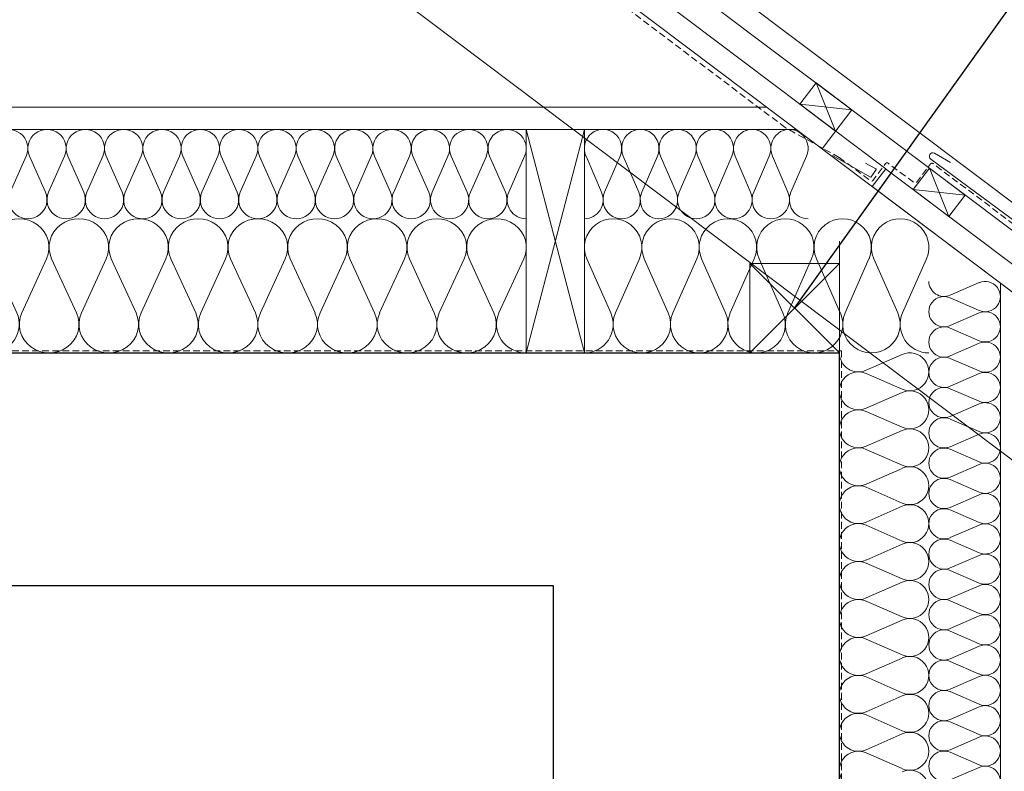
# Model space of a CAD drawing. Extents: x -613240 to -325500, y -25863 to 152403.
# Tile 107 of 254: x -381098 to -379998, y -3738 to -2897. Entities that reach past the tile are written whole.
import ezdxf

# ---------------------------------------------------------------- set-up
doc = ezdxf.new("R2010")
doc.units = 0
doc.header["$MEASUREMENT"] = 0
doc.linetypes.add('HIDDEN', pattern=[11.25, 7.5, -3.75])
for name, color, linetype, lineweight in [('0_Nr_Pióra__21', 7, 'Continuous', 9), ('0_Nr_Pióra__5', 7, 'Continuous', 13), ('ARCH dach_Nr_Pióra__5', 7, 'Continuous', 13), ('Arch dachowki_Nr_Pióra__21', 7, 'Continuous', 9), ('Arch dachy_Nr_Pióra__5', 7, 'Continuous', 13), ('Arch konstrukcja dachu_Nr_Pióra__21_Nr_Pióra__21', 7, 'Continuous', 9), ('Arch stropy_Nr_Pióra__21', 7, 'Continuous', 9), ('Arch stropy_Nr_Pióra__41', 7, 'Continuous', 15), ('INWENT KONST. DREWNIANA_Nr_Pióra__21', 7, 'Continuous', 9), ('INWENT OPISY_Nr_Pióra__21', 7, 'Continuous', 9), ('INWENT WYMIARY_Nr_Pióra__21', 7, 'Continuous', 9), ('INWENT.ŚCIANY_Nr_Pióra__1', 7, 'Continuous', 25), ('Istniejące schody_Nr_Pióra__21', 7, 'Continuous', 9)]:
    doc.layers.add(name, color=color, linetype=linetype, lineweight=lineweight)
doc.layers.add('Arch ocieplenie', color=7, linetype='Continuous')
doc.layers.add('INWENT WYMIARY', color=7, linetype='Continuous')
doc.layers.add('Arch ocieplenie_Nr_Pióra__4', color=7, linetype='Continuous', lineweight=13, true_color=0x029e21)
doc.styles.add('GENERATED_STYLE_1', font='txt')
doc.dimstyles.new('GENERATED_STYLE__4', dxfattribs={"dimtxt": 160.000002, "dimasz": 91.2, "dimexe": 0.18, "dimexo": 0, "dimgap": 0.09, "dimtad": 1, "dimdec": 0, "dimlfac": 0.1, "dimzin": 0, "dimdsep": 46, "dimtxsty": 'GENERATED_STYLE_1', "dimblk": 'ARROWHEAD_2', "dimblk1": 'ARROWHEAD_2', "dimblk2": 'ARROWHEAD_2', "dimcen": 0.09, "dimclrd": 7, "dimclre": 7, "dimclrt": 7, "dimazin": 0, "dimtfac": 1, "dimtdec": 4, "dimtmove": 2, "dimatfit": 3, "dimfxl": 0, "dimtolj": 1, "dimtzin": 0, "dimarcsym": 0})
doc.dimstyles.new('GENERATED_STYLE__6', dxfattribs={"dimtxt": 160.000002, "dimasz": 110.144928, "dimexe": 0.18, "dimexo": 40, "dimgap": 0.09, "dimtad": 1, "dimtih": 1, "dimtoh": 1, "dimdec": 0, "dimzin": 0, "dimdsep": 46, "dimtxsty": 'GENERATED_STYLE_1', "dimblk": 'ARROWHEAD_5', "dimblk1": 'ARROWHEAD_5', "dimblk2": 'ARROWHEAD_5', "dimcen": 0.09, "dimclrd": 7, "dimclre": 7, "dimclrt": 7, "dimazin": 0, "dimtfac": 1, "dimtdec": 4, "dimtmove": 0, "dimatfit": 3, "dimfxl": 0, "dimtolj": 1, "dimtzin": 0, "dimarcsym": 0})
doc.dimstyles.new('GENERATED_STYLE__8', dxfattribs={"dimtxt": 0.18, "dimasz": 182.4, "dimexe": 0.18, "dimexo": 0.0625, "dimgap": 0.09, "dimtad": 0, "dimtih": 1, "dimtoh": 1, "dimdec": 4, "dimzin": 0, "dimdsep": 46, "dimcen": 0.09, "dimadec": 0, "dimazin": 0, "dimtfac": 1, "dimtdec": 4, "dimtmove": 0, "dimatfit": 3, "dimldrblk": 'ARROWHEAD_5', "dimfxl": 0, "dimtolj": 1, "dimtzin": 0, "dimarcsym": 0})

# ---------------------------------------------------------------- blocks, each defined once
blk = doc.blocks.new('Izolacja cieplna 14_66', base_point=(-380182.2, -3269.6))
at = {"layer": 'Arch ocieplenie_Nr_Pióra__4', "linetype": 'Continuous'}
for p, q in [((-380112, -3271.4), (-380152.4, -3289)), ((-380152.4, -3292.6), (-380112, -3310.3)), ((-380112, -3313.8), (-380152.4, -3331.5)), ((-380152.4, -3335), (-380112, -3352.7)), ((-380112, -3356.2), (-380152.4, -3373.9)), ((-380152.4, -3377.5), (-380112, -3395.1)), ((-380112, -3398.7), (-380152.4, -3416.3)), ((-380152.4, -3419.9), (-380112, -3437.5)), ((-380112, -3441.1), (-380152.4, -3458.7)), ((-380152.4, -3462.3), (-380112, -3480)), ((-380112, -3483.5), (-380152.4, -3501.2)), ((-380152.4, -3504.7), (-380112, -3522.4)), ((-380112, -3525.9), (-380152.4, -3543.6)), ((-380152.4, -3547.2), (-380112, -3564.8)), ((-380112, -3568.4), (-380152.4, -3586)), ((-380152.4, -3589.6), (-380112, -3607.2)), ((-380112, -3610.8), (-380152.4, -3628.4)), ((-380152.4, -3632), (-380112, -3649.7)), ((-380112, -3653.2), (-380152.4, -3670.9)), ((-380152.4, -3674.4), (-380112, -3692.1)), ((-380112, -3695.6), (-380152.4, -3713.3)), ((-380152.4, -3716.9), (-380112, -3734.5))]:
    blk.add_line(p, q, dxfattribs=at)
for centre, start_param, end_param in [((-380103.5, -3290.8), 4.299595, 8.266775), ((-380160.9, -3269.6), 3.141593, 5.125182), ((-380160.9, -3312), 1.158004, 5.125183), ((-380103.5, -3333.3), 4.299595, 8.266775), ((-380160.9, -3354.5), 1.158004, 5.125183), ((-380103.5, -3375.7), 4.299595, 8.266775), ((-380160.9, -3396.9), 1.158004, 5.125183), ((-380103.5, -3418.1), 4.299595, 8.266775), ((-380160.9, -3439.3), 1.158004, 5.125183), ((-380103.5, -3460.5), 4.299595, 8.266775), ((-380160.9, -3481.7), 1.158004, 5.125183), ((-380103.5, -3502.9), 4.299595, 8.266775), ((-380160.9, -3524.2), 1.158004, 5.125183), ((-380103.5, -3545.4), 4.299595, 8.266775), ((-380160.9, -3566.6), 1.158004, 5.125183), ((-380103.5, -3587.8), 4.299595, 8.266775), ((-380160.9, -3609), 1.158004, 5.125183), ((-380103.5, -3630.2), 4.299595, 8.266775), ((-380160.9, -3651.4), 1.158004, 5.125183), ((-380103.5, -3672.6), 4.299595, 8.266775), ((-380160.9, -3693.9), 1.158004, 5.125183), ((-380103.5, -3715.1), 4.299595, 8.266775), ((-380160.9, -3736.3), 1.158004, 5.125183), ((-380103.5, -3757.5), 4.299595, 8.266775)]:
    blk.add_ellipse(centre, major_axis=(21.3, 0), ratio=0.997382, start_param=start_param, end_param=end_param, dxfattribs=at)
blk = doc.blocks.new('Izolacja cieplna 14_67', base_point=(-380082.2, -6069.6))
at = {"layer": 'Arch ocieplenie_Nr_Pióra__4', "linetype": 'Continuous'}
for p, q in [((-380058.4, -3205.1), (-380026, -3191)), ((-380026, -3222.1), (-380058.4, -3208)), ((-380058.4, -3239), (-380026, -3224.9)), ((-380026, -3256), (-380058.4, -3241.9)), ((-380058.4, -3272.9), (-380026, -3258.8)), ((-380026, -3289.8), (-380058.4, -3275.7)), ((-380058.4, -3306.8), (-380026, -3292.7)), ((-380026, -3323.7), (-380058.4, -3309.6)), ((-380058.4, -3340.7), (-380026, -3326.6)), ((-380026, -3357.6), (-380058.4, -3343.5)), ((-380058.4, -3374.5), (-380026, -3360.4)), ((-380026, -3391.5), (-380058.4, -3377.4)), ((-380058.4, -3408.4), (-380026, -3394.3)), ((-380026, -3425.4), (-380058.4, -3411.3)), ((-380058.4, -3442.3), (-380026, -3428.2)), ((-380026, -3459.2), (-380058.4, -3445.2)), ((-380058.4, -3476.2), (-380026, -3462.1)), ((-380026, -3493.1), (-380058.4, -3479)), ((-380058.4, -3510.1), (-380026, -3496)), ((-380026, -3527), (-380058.4, -3512.9)), ((-380058.4, -3544), (-380026, -3529.9)), ((-380026, -3560.9), (-380058.4, -3546.8)), ((-380058.4, -3577.8), (-380026, -3563.7)), ((-380026, -3594.8), (-380058.4, -3580.7)), ((-380058.4, -3611.7), (-380026, -3597.6)), ((-380026, -3628.7), (-380058.4, -3614.6)), ((-380058.4, -3645.6), (-380026, -3631.5)), ((-380026, -3662.5), (-380058.4, -3648.4)), ((-380058.4, -3679.5), (-380026, -3665.4)), ((-380026, -3696.4), (-380058.4, -3682.3)), ((-380058.4, -3713.4), (-380026, -3699.3)), ((-380026, -3730.3), (-380058.4, -3716.2)), ((-380058.4, -3747.2), (-380026, -3733.2))]:
    blk.add_line(p, q, dxfattribs=at)
for centre, start_param, end_param in [((-380065.2, -3189.6), 0, 1.983589), ((-380019.2, -3206.6), 1.158003, 5.125183), ((-380065.2, -3223.5), 4.299595, 8.266774), ((-380019.2, -3240.4), 1.158003, 5.125183), ((-380065.2, -3257.4), 4.299595, 8.266774), ((-380019.2, -3274.3), 1.158003, 5.125183), ((-380065.2, -3291.3), 4.299595, 8.266774), ((-380019.2, -3308.2), 1.158003, 5.125183), ((-380065.2, -3325.1), 4.299595, 8.266774), ((-380019.2, -3342.1), 1.158003, 5.125183), ((-380065.2, -3359), 4.299595, 8.266774), ((-380019.2, -3376), 1.158003, 5.125183), ((-380065.2, -3392.9), 4.299595, 8.266774), ((-380019.2, -3409.8), 1.158003, 5.125183), ((-380065.2, -3426.8), 4.299595, 8.266774), ((-380019.2, -3443.7), 1.158003, 5.125183), ((-380065.2, -3460.7), 4.299595, 8.266774), ((-380019.2, -3477.6), 1.158003, 5.125183), ((-380065.2, -3494.6), 4.299595, 8.266774), ((-380019.2, -3511.5), 1.158003, 5.125183), ((-380065.2, -3528.4), 4.299595, 8.266774), ((-380019.2, -3545.4), 1.158003, 5.125183), ((-380065.2, -3562.3), 4.299595, 8.266774), ((-380019.2, -3579.3), 1.158003, 5.125183), ((-380065.2, -3596.2), 4.299595, 8.266774), ((-380019.2, -3613.1), 1.158003, 5.125183), ((-380065.2, -3630.1), 4.299595, 8.266774), ((-380019.2, -3647), 1.158003, 5.125183), ((-380065.2, -3664), 4.299595, 8.266774), ((-380019.2, -3680.9), 1.158003, 5.125183), ((-380065.2, -3697.8), 4.299595, 8.266774), ((-380019.2, -3714.8), 1.158003, 5.125183), ((-380065.2, -3731.7), 4.299595, 8.266774), ((-380019.2, -3748.7), 1.158003, 5.125183)]:
    blk.add_ellipse(centre, major_axis=(-17, 0), ratio=0.995705, start_param=start_param, end_param=end_param, dxfattribs=at)
blk = doc.blocks.new('Izolacja cieplna 14_103', base_point=(-381132.2, -3269.6))
at = {"layer": 'Arch ocieplenie_Nr_Pióra__4', "linetype": 'Continuous'}
for p, q in [((-381129.4, -3164.3), (-381101.7, -3224.9)), ((-381096.1, -3224.9), (-381068.3, -3164.3)), ((-381062.7, -3164.3), (-381035, -3224.9)), ((-381029.4, -3224.9), (-381001.7, -3164.3)), ((-380996.1, -3164.3), (-380968.3, -3224.9)), ((-380962.7, -3224.9), (-380935, -3164.3)), ((-380929.4, -3164.3), (-380901.7, -3224.9)), ((-380896.1, -3224.9), (-380868.3, -3164.3)), ((-380862.7, -3164.3), (-380835, -3224.9)), ((-380829.4, -3224.9), (-380801.7, -3164.3)), ((-380796.1, -3164.3), (-380768.3, -3224.9)), ((-380762.7, -3224.9), (-380735, -3164.3)), ((-380729.4, -3164.3), (-380701.7, -3224.9)), ((-380696.1, -3224.9), (-380668.3, -3164.3)), ((-380662.7, -3164.3), (-380635, -3224.9)), ((-380629.4, -3224.9), (-380601.7, -3164.3)), ((-380596.1, -3164.3), (-380568.3, -3224.9)), ((-380562.7, -3224.9), (-380535, -3164.3))]:
    blk.add_line(p, q, dxfattribs=at)
for centre, start_param, end_param in [((-381098.9, -3151.5), 5.870392, 9.837571), ((-381032.2, -3151.5), 5.870392, 9.837571), ((-380965.5, -3151.5), 5.870392, 9.837571), ((-380898.9, -3151.5), 5.870392, 9.837571), ((-380832.2, -3151.5), 5.870392, 9.837571), ((-380765.5, -3151.5), 5.870392, 9.837571), ((-380698.9, -3151.5), 5.870392, 9.837571), ((-380632.2, -3151.5), 5.870392, 9.837571), ((-380565.5, -3151.5), 5.870392, 9.837571), ((-381132.2, -3237.7), 4.712389, 6.695979), ((-381065.5, -3237.7), 2.7288, 6.695979), ((-380998.9, -3237.7), 2.7288, 6.695979), ((-380932.2, -3237.7), 2.7288, 6.695979), ((-380865.5, -3237.7), 2.7288, 6.695979), ((-380798.9, -3237.7), 2.7288, 6.695979), ((-380732.2, -3237.7), 2.7288, 6.695979), ((-380665.5, -3237.7), 2.7288, 6.695979), ((-380598.9, -3237.7), 2.7288, 6.695979), ((-380532.2, -3237.7), 2.7288, 4.712389)]:
    blk.add_ellipse(centre, major_axis=(33.3, 0), ratio=0.957051, start_param=start_param, end_param=end_param, dxfattribs=at)
blk = doc.blocks.new('Izolacja cieplna 14_104', base_point=(-381132.2, -3119.6))
at = {"layer": 'Arch ocieplenie_Nr_Pióra__4', "linetype": 'Continuous'}
for p, q in [((-381130.4, -3049.4), (-381112.6, -3089.8)), ((-381109, -3089.8), (-381091.1, -3049.4)), ((-381087.5, -3049.4), (-381069.7, -3089.8)), ((-381066.1, -3089.8), (-381048.3, -3049.4)), ((-381044.7, -3049.4), (-381026.8, -3089.8)), ((-381023.2, -3089.8), (-381005.4, -3049.4)), ((-381001.8, -3049.4), (-380984, -3089.8)), ((-380980.4, -3089.8), (-380962.6, -3049.4)), ((-380959, -3049.4), (-380941.1, -3089.8)), ((-380937.5, -3089.8), (-380919.7, -3049.4)), ((-380916.1, -3049.4), (-380898.3, -3089.8)), ((-380894.7, -3089.8), (-380876.8, -3049.4)), ((-380873.2, -3049.4), (-380855.4, -3089.8)), ((-380851.8, -3089.8), (-380834, -3049.4)), ((-380830.4, -3049.4), (-380812.6, -3089.8)), ((-380809, -3089.8), (-380791.1, -3049.4)), ((-380787.5, -3049.4), (-380769.7, -3089.8)), ((-380766.1, -3089.8), (-380748.3, -3049.4)), ((-380744.7, -3049.4), (-380726.8, -3089.8)), ((-380723.2, -3089.8), (-380705.4, -3049.4)), ((-380701.8, -3049.4), (-380684, -3089.8)), ((-380680.4, -3089.8), (-380662.6, -3049.4)), ((-380659, -3049.4), (-380641.1, -3089.8)), ((-380637.5, -3089.8), (-380619.7, -3049.4)), ((-380616.1, -3049.4), (-380598.3, -3089.8)), ((-380594.7, -3089.8), (-380576.8, -3049.4)), ((-380573.2, -3049.4), (-380555.4, -3089.8)), ((-380551.8, -3089.8), (-380534, -3049.4))]:
    blk.add_line(p, q, dxfattribs=at)
for centre, start_param, end_param in [((-381110.8, -3040.9), 5.870392, 9.837571), ((-381067.9, -3040.9), 5.870392, 9.837571), ((-381025, -3040.9), 5.870392, 9.837571), ((-380982.2, -3040.9), 5.870392, 9.837571), ((-380939.3, -3040.9), 5.870392, 9.837571), ((-380896.5, -3040.9), 5.870392, 9.837571), ((-380853.6, -3040.9), 5.870392, 9.837571), ((-380810.8, -3040.9), 5.870392, 9.837571), ((-380767.9, -3040.9), 5.870392, 9.837571), ((-380725, -3040.9), 5.870392, 9.837571), ((-380682.2, -3040.9), 5.870392, 9.837571), ((-380639.3, -3040.9), 5.870392, 9.837571), ((-380596.5, -3040.9), 5.870392, 9.837571), ((-380553.6, -3040.9), 5.870392, 9.837571), ((-381132.2, -3098.3), 4.712389, 6.695979), ((-381089.3, -3098.3), 2.7288, 6.695979), ((-381046.5, -3098.3), 2.7288, 6.695979), ((-381003.6, -3098.3), 2.7288, 6.695979), ((-380960.8, -3098.3), 2.7288, 6.695979), ((-380917.9, -3098.3), 2.7288, 6.695979), ((-380875.1, -3098.3), 2.7288, 6.695979), ((-380832.2, -3098.3), 2.7288, 6.695979), ((-380789.3, -3098.3), 2.7288, 6.695979), ((-380746.5, -3098.3), 2.7288, 6.695979), ((-380703.6, -3098.3), 2.7288, 6.695979), ((-380660.8, -3098.3), 2.7288, 6.695979), ((-380617.9, -3098.3), 2.7288, 6.695979), ((-380575.1, -3098.3), 2.7288, 6.695979), ((-380532.2, -3098.3), 2.7288, 4.712389)]:
    blk.add_ellipse(centre, major_axis=(21.4, 0), ratio=0.99253, start_param=start_param, end_param=end_param, dxfattribs=at)
blk = doc.blocks.new('Izolacja cieplna 14_105', base_point=(-380467.2, -3269.6))
at = {"layer": 'Arch ocieplenie_Nr_Pióra__4', "linetype": 'Continuous'}
for p, q in [((-380464.5, -3164.3), (-380437.8, -3224.9)), ((-380432.4, -3224.9), (-380405.7, -3164.3)), ((-380400.3, -3164.3), (-380373.6, -3224.9)), ((-380368.3, -3224.9), (-380341.6, -3164.3)), ((-380336.2, -3164.3), (-380309.5, -3224.9)), ((-380304.1, -3224.9), (-380277.4, -3164.3)), ((-380272, -3164.3), (-380245.3, -3224.9)), ((-380239.9, -3224.9), (-380213.2, -3164.3)), ((-380207.8, -3164.3), (-380181.2, -3224.9)), ((-380175.8, -3224.9), (-380149.1, -3164.3)), ((-380143.7, -3164.3), (-380117, -3224.9)), ((-380111.6, -3224.9), (-380084.9, -3164.3))]:
    blk.add_line(p, q, dxfattribs=at)
for centre, start_param, end_param in [((-380435.1, -3151.5), 5.870392, 9.837571), ((-380370.9, -3151.5), 5.870392, 9.837571), ((-380306.8, -3151.5), 5.870392, 9.837571), ((-380242.6, -3151.5), 5.870392, 9.837571), ((-380178.5, -3151.5), 5.870392, 9.837571), ((-380114.3, -3151.5), 5.870392, 9.837571), ((-380467.2, -3237.7), 4.712389, 6.695979), ((-380403, -3237.7), 2.7288, 6.695979), ((-380338.9, -3237.7), 2.7288, 6.695979), ((-380274.7, -3237.7), 2.7288, 6.695979), ((-380210.5, -3237.7), 2.7288, 6.695979), ((-380146.4, -3237.7), 2.7288, 6.695979), ((-380082.2, -3237.7), 2.7288, 4.712389)]:
    blk.add_ellipse(centre, major_axis=(32.1, 0), ratio=0.994383, start_param=start_param, end_param=end_param, dxfattribs=at)
blk = doc.blocks.new('Izolacja cieplna 14_106', base_point=(-380467.2, -3119.6))
at = {"layer": 'Arch ocieplenie_Nr_Pióra__4', "linetype": 'Continuous'}
for p, q in [((-380465.4, -3049.4), (-380448.1, -3089.8)), ((-380444.6, -3089.8), (-380427.3, -3049.4)), ((-380423.8, -3049.4), (-380406.4, -3089.8)), ((-380402.9, -3089.8), (-380385.6, -3049.4)), ((-380382.1, -3049.4), (-380364.8, -3089.8)), ((-380361.3, -3089.8), (-380343.9, -3049.4)), ((-380340.4, -3049.4), (-380323.1, -3089.8)), ((-380319.6, -3089.8), (-380302.3, -3049.4)), ((-380298.8, -3049.4), (-380281.4, -3089.8)), ((-380277.9, -3089.8), (-380260.6, -3049.4)), ((-380257.1, -3049.4), (-380239.8, -3089.8)), ((-380236.3, -3089.8), (-380218.9, -3049.4))]:
    blk.add_line(p, q, dxfattribs=at)
for centre, start_param, end_param in [((-380446.4, -3040.9), 4.299595, 8.266775), ((-380404.7, -3040.9), 4.299595, 8.266775), ((-380363, -3040.9), 4.299595, 8.266775), ((-380321.4, -3040.9), 4.299595, 8.266775), ((-380279.7, -3040.9), 4.299595, 8.266775), ((-380238, -3040.9), 4.299595, 8.266775), ((-380467.2, -3098.3), 3.141593, 5.125182), ((-380425.5, -3098.3), 1.158004, 5.125183), ((-380383.9, -3098.3), 1.158004, 5.125183), ((-380342.2, -3098.3), 1.158004, 5.125183), ((-380300.5, -3098.3), 1.158004, 5.125183), ((-380258.9, -3098.3), 1.158004, 5.125183), ((-380217.2, -3098.3), 1.158004, 3.141593)]:
    blk.add_ellipse(centre, major_axis=(0, 21.3), ratio=0.97954, start_param=start_param, end_param=end_param, dxfattribs=at)
blk = doc.blocks.new('*D547')
at = {"layer": 'INWENT WYMIARY_Nr_Pióra__21', "linetype": 'Continuous'}
for p, q in [((-379754.4, -3389.3), (-379754.4, -3330.7)), ((-379694.4, -3424), (-379814.4, -3354.7)), ((-379664.4, -3389.3), (-379844.4, -3389.3)), ((-379754.4, -5794.6), (-379754.4, -3389.3)), ((-379814.4, -5760), (-379694.4, -5829.3)), ((-379664.4, -5794.6), (-379844.4, -5794.6))]:
    blk.add_line(p, q, dxfattribs=at)
at = {"layer": 'INWENT WYMIARY_Nr_Pióra__21', "char_height": 160, "attachment_point": 7, "rotation": 90, "style": 'GENERATED_STYLE_1'}
for s, insert in [('{241}', (-379786.4, -4374.5)), ('{28}', (-379786.4, -5695))]:
    blk.add_mtext(s, dxfattribs=dict(at, insert=insert))
blk = doc.blocks.new('ARROWHEAD_2')
at = {"color": 0, "linetype": 'Continuous', "lineweight": 0}
for p, q in [((-0.378, -0.655), (0.378, 0.655)), ((0, 0), (-1, 0))]:
    blk.add_line(p, q, dxfattribs=at)
blk = doc.blocks.new('*D913')
at = {"layer": '0_Nr_Pióra__5', "linetype": 'Continuous'}
for points in [[(-388117.5, -2345.8), (-388007.6, -2382.5), (-388040.6, -2432.6)], [(-387736.3, -2994.6), (-387774.7, -2885.2), (-387714.9, -2880.7)]]:
    blk.add_hatch(color=256, dxfattribs=at).paths.add_polyline_path(points, flags=0)
for p, q in [((-388064.6, -2250.9), (-388170.4, -2440.8)), ((-388117.5, -2345.8), (-388007.6, -2382.5)), ((-388117.5, -2345.8), (-388040.6, -2432.6)), ((-388007.6, -2382.5), (-388040.6, -2432.6)), ((-387774.7, -2885.2), (-387714.9, -2880.7)), ((-387736.3, -2994.6), (-387714.9, -2880.7)), ((-387736.3, -2994.6), (-387774.7, -2885.2))]:
    blk.add_line(p, q, dxfattribs=at)
blk.add_arc((-388479.1, -2994.6), 742.8, 8.6448, 52.2241, dxfattribs=at)
at = {"layer": '0_Nr_Pióra__21', "insert": (-387700.7, -2617.3), "char_height": 160, "attachment_point": 7, "style": 'GENERATED_STYLE_1'}
blk.add_mtext('{60,87°}', dxfattribs=at)
blk = doc.blocks.new('ARROWHEAD_5')
at = {"color": 0, "linetype": 'Continuous', "lineweight": 0}
blk.add_line((0, 0), (-1, 0), dxfattribs=at)
blk.add_solid([(-1, 0.2679), (0, 0), (-1, -0.2679), (-1, 0.2679)], dxfattribs=at)
blk = doc.blocks.new('*D915')
at = {"layer": '0_Nr_Pióra__5', "linetype": 'Continuous'}
for points in [[(-381559.9, -2205.3), (-381598.7, -2314.5), (-381648.2, -2280.5)], [(-381824.1, -2994.6), (-381849.3, -2881.5), (-381789.3, -2884)]]:
    blk.add_hatch(color=256, dxfattribs=at).paths.add_polyline_path(points, flags=0)
for p, q in [((-381559.9, -2205.3), (-381648.2, -2280.5)), ((-381559.9, -2205.3), (-381598.7, -2314.5)), ((-381598.7, -2314.5), (-381648.2, -2280.5)), ((-381824.1, -2994.6), (-381849.3, -2881.5)), ((-381849.3, -2881.5), (-381789.3, -2884)), ((-381824.1, -2994.6), (-381789.3, -2884))]:
    blk.add_line(p, q, dxfattribs=at)
blk.add_arc((-380512.8, -2994.6), 1311.3, 147.8852, 175.1063, dxfattribs=at)
at = {"layer": '0_Nr_Pióra__21', "insert": (-382459.2, -2607.7), "char_height": 160, "attachment_point": 7, "style": 'GENERATED_STYLE_1'}
blk.add_mtext('{37,01°}', dxfattribs=at)
blk = doc.blocks.new('*D916')
at = {"layer": '0_Nr_Pióra__5', "linetype": 'Continuous'}
for points in [[(-377805.4, -5035.4), (-377844.1, -5144.7), (-377893.5, -5110.8)], [(-378059.5, -5794.6), (-378084.5, -5681.4), (-378024.6, -5684.1)]]:
    blk.add_hatch(color=256, dxfattribs=at).paths.add_polyline_path(points, flags=0)
for p, q in [((-377805.4, -5035.4), (-377893.5, -5110.8)), ((-377805.4, -5035.4), (-377844.1, -5144.7)), ((-377844.1, -5144.7), (-377893.5, -5110.8)), ((-378059.5, -5794.6), (-378084.5, -5681.4)), ((-378084.5, -5681.4), (-378024.6, -5684.1)), ((-378059.5, -5794.6), (-378024.6, -5684.1))]:
    blk.add_line(p, q, dxfattribs=at)
blk.add_arc((-376798.3, -5794.6), 1261.2, 148.0793, 174.9121, dxfattribs=at)
at = {"layer": '0_Nr_Pióra__21', "insert": (-378697.2, -5423.5), "char_height": 160, "attachment_point": 7, "style": 'GENERATED_STYLE_1'}
blk.add_mtext('{37,01°}', dxfattribs=at)

msp = doc.modelspace()

# ---------------------------------------------------------------- linework, layer by layer
at = {"layer": 'ARCH dach_Nr_Pióra__5', "linetype": 'Continuous'}
for p, q in [((-380130.4, -3063.7), (-384939.6, 561.6)), ((-380208.2, -2967.6), (-380226.3, -2991.5)), ((-380208.2, -2967.6), (-380168.3, -2997.7)), ((-380208.2, -2967.6), (-380186.4, -3021.6)), ((-380226.3, -2991.5), (-380186.4, -3021.6)), ((-380226.3, -2991.5), (-380168.3, -2997.7)), ((-380168.3, -2997.7), (-380201.4, -3041.5)), ((-380130.4, -3063.7), (-380145.4, -3083.6)), ((-379938.8, -3208.2), (-380130.5, -3063.8)), ((-380081.6, -3063), (-380099.6, -3087)), ((-380081.6, -3063), (-380041.7, -3093.1)), ((-380081.6, -3063), (-380059.7, -3117.1)), ((-379953.8, -3228.1), (-380145.4, -3083.6)), ((-380099.6, -3087), (-380059.7, -3117.1)), ((-380099.6, -3087), (-380041.7, -3093.1)), ((-380041.7, -3093.1), (-380059.7, -3117.1))]:
    msp.add_line(p, q, dxfattribs=at)
at = {"layer": 'Arch dachowki_Nr_Pióra__21', "linetype": 'Continuous'}
for p, q in [((-379905.7, -3164.3), (-385038.4, 704.9)), ((-379920.7, -3184.3), (-385053.4, 684.9))]:
    msp.add_line(p, q, dxfattribs=at)
at = {"layer": 'Arch dachy_Nr_Pióra__5', "linetype": 'HIDDEN'}
for p, q in [((-388734.4, -3267.4), (-380179.7, -3267.4)), ((-380179.7, -3267.4), (-380179.7, -6069.6))]:
    msp.add_line(p, q, dxfattribs=at)
at = {"layer": 'Arch dachy_Nr_Pióra__5', "linetype": 'HIDDEN', "flags": 128}
for points in [[(-385099.6, 643.7), (-380242, -3018.1)], [(-380182.3, -3051), (-380242, -3018.1)]]:
    msp.add_lwpolyline(points, dxfattribs=at)
at = {"layer": 'Arch dachy_Nr_Pióra__5', "linetype": 'Continuous', "flags": 128}
for points in [[(-380058, -3056.8), (-380076, -3046.2, 0.923039), (-380079.9, -3052.9), (-379948.8, -3149.9), (-379943.6, -3153.6, 0.394665), (-379899.5, -3145.3), (-379866.5, -3100.7, -1), (-379860.8, -3104.9), (-379868.4, -3114.8)], [(-380190, -3048.9), (-380147.4, -3072.9, 0.38863), (-380146.8, -3072.7), (-380141.1, -3064.5, 0.439601), (-380141.3, -3063.8), (-380152.9, -3057.3)]]:
    msp.add_lwpolyline(points, format="xyb", dxfattribs=at)
at = {"layer": 'Arch dachy_Nr_Pióra__5', "linetype": 'HIDDEN', "flags": 128}
msp.add_lwpolyline([(-380182.3, -3051), (-380147.6, -3077.1, 0.413433), (-380144.8, -3076.7), (-380130.5, -3057.8, -0.413433), (-380127.7, -3057.4), (-380098.7, -3079.3, 0.413433), (-380095.9, -3078.9), (-380080.3, -3058.3, -0.413433), (-380077.5, -3057.9), (-379920.3, -3176.3, 0.414214), (-379917.5, -3175.9), (-379876.9, -3122.1)], format="xyb", dxfattribs=at)
at = {"layer": 'Arch konstrukcja dachu_Nr_Pióra__21_Nr_Pióra__21', "linetype": 'Continuous'}
for p, q in [((-386169.6, 1457.5), (-375699.3, -6435.2)), ((-386122.5, 1233.9), (-375805.6, -6542.9))]:
    msp.add_line(p, q, dxfattribs=at)
at = {"layer": 'Arch stropy_Nr_Pióra__21', "linetype": 'Continuous'}
for p, q in [((-380532.2, -3269.6), (-380532.2, -3019.6)), ((-380532.2, -3019.6), (-380467.2, -3019.6)), ((-380532.2, -3269.6), (-380467.2, -3019.6)), ((-380532.2, -3019.6), (-380467.2, -3269.6)), ((-380467.2, -3019.6), (-380467.2, -3269.6)), ((-380467.2, -3269.6), (-380532.2, -3269.6))]:
    msp.add_line(p, q, dxfattribs=at)
at = {"layer": 'Arch stropy_Nr_Pióra__41', "linetype": 'Continuous'}
for p, q in [((-388650.8, -2994.6), (-380263.5, -2994.6)), ((-388664.7, -3019.6), (-380230.3, -3019.6)), ((-380002.2, -6069.6), (-380002.2, -3191.6))]:
    msp.add_line(p, q, dxfattribs=at)
at = {"layer": 'INWENT KONST. DREWNIANA_Nr_Pióra__21', "linetype": 'Continuous'}
for p, q in [((-380182.2, -3169.6), (-380282.2, -3169.6)), ((-380282.2, -3269.6), (-380282.2, -3169.6)), ((-380282.2, -3269.6), (-380182.2, -3169.6)), ((-380182.2, -3269.6), (-380282.2, -3169.6)), ((-380182.2, -3269.6), (-380182.2, -3169.6)), ((-380182.2, -3269.6), (-380282.2, -3269.6))]:
    msp.add_line(p, q, dxfattribs=at)
at = {"layer": 'INWENT.ŚCIANY_Nr_Pióra__1', "linetype": 'Continuous'}
for p, q in [((-388612.2, -3269.6), (-380182.2, -3269.6)), ((-380182.2, -6109.6), (-380182.2, -3269.6)), ((-385972.2, -3529.6), (-380502.2, -3529.6)), ((-380502.2, -3529.6), (-380502.2, -6109.6))]:
    msp.add_line(p, q, dxfattribs=at)
at = {"layer": 'Istniejące schody_Nr_Pióra__21', "linetype": 'Continuous'}
msp.add_line((-380182.2, -3169.6), (-380182.2, -3144.6), dxfattribs=at)

# ---------------------------------------------------------------- block references
at = {"layer": 'Arch ocieplenie', "color": 104, "linetype": 'Continuous', "lineweight": 13, "true_color": 0x029e21}
for name, p in [('Izolacja cieplna 14_104', (-381132.2, -3119.6)), ('Izolacja cieplna 14_106', (-380467.2, -3119.6)), ('Izolacja cieplna 14_103', (-381132.2, -3269.6)), ('Izolacja cieplna 14_105', (-380467.2, -3269.6)), ('Izolacja cieplna 14_67', (-380082.2, -6069.6)), ('Izolacja cieplna 14_66', (-380182.2, -3269.6))]:
    msp.add_blockref(name, p, dxfattribs=at)

# ---------------------------------------------------------------- dimensions: what is measured, and where the dimension line sits
at = {"linetype": 'Continuous'}
for base, center, p1, p2, picture, middle in [((-381756.3, -2578.5), (-380512.8, -2994.6), (-388650.8, -2994.6), (-386122.5, 1233.9), '*D915', (-382141.7, -2527.7)), ((-387838.7, -2618.4), (-388479.1, -2994.6), (-386122.5, 1233.9), (-380263.5, -2994.6), '*D913', (-387383.3, -2537.3)), ((-377994.3, -5394.3), (-376798.3, -5794.6), (-386122.5, 1233.9), (-380002.2, -5794.6), '*D916', (-378379.8, -5343.5))]:
    dim = msp.add_angular_dim_3p(base=base, center=center, p1=p1, p2=p2, dimstyle='GENERATED_STYLE__6', dxfattribs=at)
    dim.commit()
    dim.dimension.update_dxf_attribs({"geometry": picture, "text_midpoint": middle, "dimtype": 165})
at = {"layer": 'INWENT WYMIARY', "linetype": 'Continuous'}
dim = msp.add_linear_dim(base=(-379754.4, -6069.6), p1=(-379887, -5794.6), p2=(-380002.2, -3389.3), angle=90, dimstyle='GENERATED_STYLE__4', dxfattribs=at)
dim.commit()
dim.dimension.update_dxf_attribs({"geometry": '*D547', "text_midpoint": (-379866.4, -4192.4)})

# ---------------------------------------------------------------- leaders
at = {"layer": 'INWENT OPISY_Nr_Pióra__21', "linetype": 'Continuous', "annotation_type": 0, "has_hookline": 1, "hookline_direction": 1, "text_width": 1337.1}
msp.add_leader([(-380232.2, -3219.6), (-379133.3, -1680.5), (-378597.7, -1680.5)], dimstyle='GENERATED_STYLE__8', dxfattribs=at)

doc.saveas('drawing.dxf')
